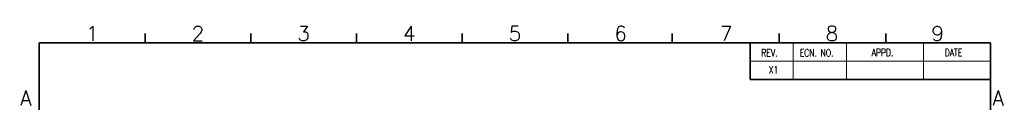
# Model space of a CAD drawing. Header units: millimetres. Extents: x -1657 to 8845, y -11980 to 3013.
# Tile 248 of 256: x 731.11 to 800.44, y 2224.52 to 2229.89. Entities that reach past the tile are written whole.
import ezdxf
from ezdxf.enums import TextEntityAlignment as Align

# ---------------------------------------------------------------- set-up
doc = ezdxf.new("R2010")
doc.units = ezdxf.units.MM
doc.layers.add('FMT', color=7, linetype='Continuous', lineweight=35)
doc.styles.add('english', font='romans.shx', dxfattribs={"width": 0.75, "height": 2.5})

msp = doc.modelspace()

# ---------------------------------------------------------------- linework, layer by layer
at = {"layer": 'FMT'}
for p, q in [((739.9376, 2228.704), (739.9376, 2229.353)), ((747.3779, 2228.704), (747.3779, 2229.353)), ((754.8181, 2228.704), (754.8181, 2229.353)), ((762.2584, 2228.704), (762.2584, 2229.353)), ((769.6986, 2228.704), (769.6986, 2229.353)), ((769.6986, 2228.704), (769.6986, 2229.353)), ((777.0568, 2228.704), (777.0568, 2229.353)), ((784.5792, 2228.704), (784.5792, 2229.353)), ((792.1016, 2228.704), (792.1016, 2229.353)), ((732.4895, 2228.704), (799.4675, 2228.704)), ((733.528, 2228.704), (732.4895, 2228.704)), ((732.4895, 2182.6242), (732.4895, 2228.704)), ((782.5541, 2228.704), (782.5541, 2226.1079)), ((799.4675, 2228.704), (799.4675, 2182.6242)), ((732.4895, 2227.3328), (732.4895, 2227.9818)), ((782.5541, 2226.1079), (788.6453, 2226.1079)), ((788.6453, 2226.1079), (799.4675, 2226.1079))]:
    msp.add_line(p, q, dxfattribs=at)
at = {"layer": 'FMT', "color": 4, "lineweight": 15}
for p, q in [((785.5825, 2228.704), (785.5825, 2226.1079)), ((789.3288, 2228.704), (789.3288, 2226.1079)), ((794.7399, 2228.704), (794.7399, 2226.1079)), ((782.5541, 2227.406), (788.6453, 2227.406)), ((788.6453, 2227.406), (799.4675, 2227.406))]:
    msp.add_line(p, q, dxfattribs=at)

# ---------------------------------------------------------------- texts
at = {"layer": 'FMT', "style": 'english'}
for s, p in [('1', (736.2175, 2228.8338)), ('2', (743.6577, 2228.8338)), ('3', (751.098, 2228.8338)), ('4', (758.5383, 2228.8338)), ('5', (765.9785, 2228.8338)), ('6', (773.4188, 2228.8338)), ('7', (780.859, 2228.8338)), ('8', (788.2993, 2228.8338)), ('9', (795.7396, 2228.8338))]:
    msp.add_text(s, height=1.0384, dxfattribs=at).set_placement(p, align=Align.CENTER)
at = {"layer": 'FMT', "color": 4, "lineweight": 15, "style": 'english', "width": 0.75}
for s, p in [('REV.', (783.3337, 2227.7304)), ('ECN. NO.', (786.0365, 2227.7304)), ('APPD.', (791.1047, 2227.7471)), ('DATE', (796.2479, 2227.7471)), ('X1', (783.8613, 2226.5247))]:
    msp.add_text(s, height=0.5203, dxfattribs=at).set_placement(p)
at = {"layer": 'FMT', "style": 'english'}
for p in [(731.536, 2224.81), (800.0143, 2224.81)]:
    msp.add_text('A', height=1.0384, dxfattribs=at).set_placement(p, align=Align.MIDDLE_CENTER)

doc.saveas('drawing.dxf')
